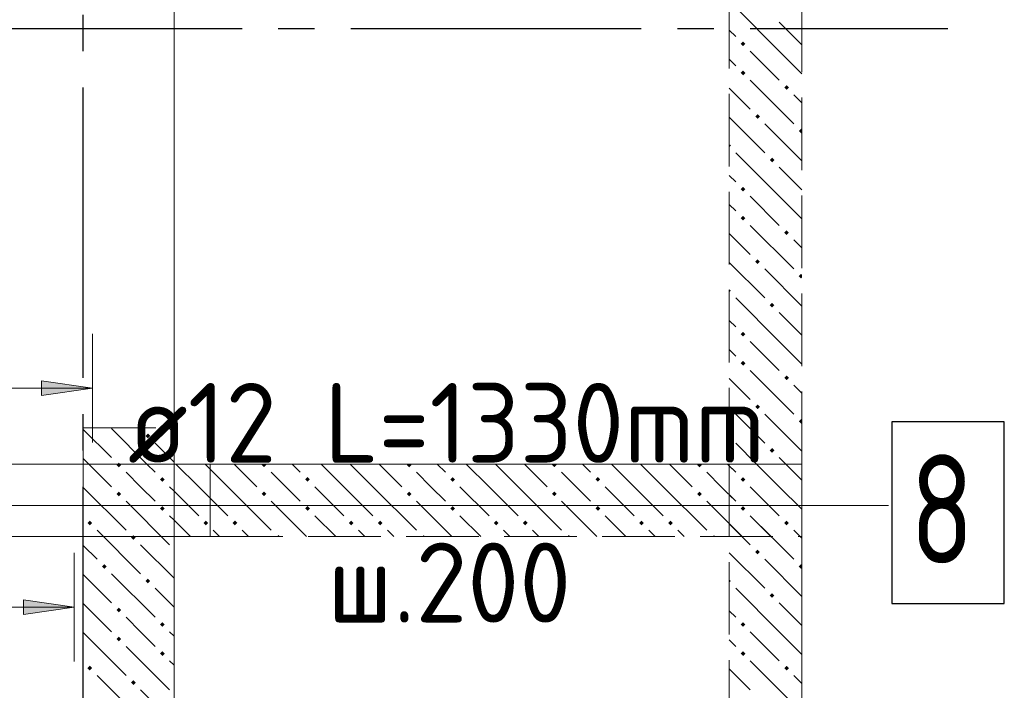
# Model space of a CAD drawing. Header units: millimetres. Extents: x 0 to 59400, y 0 to 42000.
# Tile 16 of 34: x 24887 to 27601, y 31058 to 32906. Entities that reach past the tile are written whole.
import ezdxf

# ---------------------------------------------------------------- set-up
doc = ezdxf.new("R2010")
doc.units = ezdxf.units.MM
doc.linetypes.add('______2', pattern=[270, 200, -70])
doc.linetypes.add('______5', pattern=[1100, 800, -100, 100, -100])
for name, color, linetype, lineweight in [('ЖБ Перекрытие верхний уровень', 7, 'Continuous', 18), ('ЖБ Перекрытие нижний уровень с отделкой', 7, 'Continuous', 13), ('Обрамление П-обр. равн.', 7, 'Continuous', 25), ('Позиционная метка номер позиции', 7, 'Continuous', 13)]:
    doc.layers.add(name, color=color, linetype=linetype, lineweight=lineweight)
doc.layers.add('ЖБ Стена верхний уровень', color=7, linetype='______2', lineweight=13, true_color=0x656565)
doc.layers.add('Оси', color=7, linetype='______5', lineweight=13, true_color=0x656565)
doc.styles.add('ISOCPEUR', font='txt')

msp = doc.modelspace()

# ---------------------------------------------------------------- hatches: boundary and pattern name
at = {"layer": 'ЖБ Стена верхний уровень', "linetype": 'Continuous', "lineweight": 18, "transparency": 33554687}
for points in [[(26874.1, 32839.6), (26880.6, 32846.1), (26887.1, 32839.6), (26880.6, 32833.1)], [(26874.1, 32759.6), (26880.6, 32766.1), (26887.1, 32759.6), (26880.6, 32753.1)], [(26994.1, 32719.6), (27000.6, 32726.1), (27007.1, 32719.6), (27000.6, 32713.1)], [(26914.1, 32639.6), (26920.6, 32646.1), (26927.1, 32639.6), (26920.6, 32633.1)], [(27034.1, 32599.6), (27040.6, 32606.1), (27042.7, 32603.9), (27042.7, 32595.2), (27040.6, 32593.1)], [(26842.7, 32563.9), (26847.1, 32559.6), (26842.7, 32555.2)], [(26954.1, 32519.6), (26960.6, 32526.1), (26967.1, 32519.6), (26960.6, 32513.1)], [(26874.1, 32439.6), (26880.6, 32446.1), (26887.1, 32439.6), (26880.6, 32433.1)], [(26874.1, 32359.6), (26880.6, 32366.1), (26887.1, 32359.6), (26880.6, 32353.1)], [(26994.1, 32319.6), (27000.6, 32326.1), (27007.1, 32319.6), (27000.6, 32313.1)], [(26914.1, 32239.6), (26920.6, 32246.1), (26927.1, 32239.6), (26920.6, 32233.1)], [(27034.1, 32199.6), (27040.6, 32206.1), (27042.7, 32203.9), (27042.7, 32195.2), (27040.6, 32193.1)], [(26842.7, 32163.9), (26847.1, 32159.6), (26842.7, 32155.2)], [(26954.1, 32119.6), (26960.6, 32126.1), (26967.1, 32119.6), (26960.6, 32113.1)], [(26874.1, 32039.6), (26880.6, 32046.1), (26887.1, 32039.6), (26880.6, 32033.1)], [(26874.1, 31959.6), (26880.6, 31966.1), (26887.1, 31959.6), (26880.6, 31953.1)], [(26994.1, 31919.6), (27000.6, 31926.1), (27007.1, 31919.6), (27000.6, 31913.1)], [(26914.1, 31839.6), (26920.6, 31846.1), (26927.1, 31839.6), (26920.6, 31833.1)], [(27034.1, 31799.6), (27040.6, 31806.1), (27042.7, 31803.9), (27042.7, 31795.2), (27040.6, 31793.1)], [(25234.1, 31759.6), (25240.6, 31766.1), (25247.1, 31759.6), (25240.6, 31753.1)], [(26842.7, 31763.9), (26847.1, 31759.6), (26842.7, 31755.2)], [(26954.1, 31719.6), (26960.6, 31726.1), (26967.1, 31719.6), (26960.6, 31713.1)], [(25154.1, 31679.6), (25156.5, 31682), (25164.6, 31682), (25167.1, 31679.6), (25160.6, 31673.1)], [(25154.1, 31679.6), (25156.5, 31682), (25164.6, 31682), (25167.1, 31679.6), (25160.6, 31673.1)], [(25156.5, 31682), (25160.6, 31686.1), (25164.6, 31682)], [(25554.1, 31679.6), (25556.5, 31682), (25564.6, 31682), (25567.1, 31679.6), (25560.6, 31673.1)], [(25954.1, 31679.6), (25956.5, 31682), (25964.6, 31682), (25967.1, 31679.6), (25960.6, 31673.1)], [(26354.1, 31679.6), (26356.5, 31682), (26364.6, 31682), (26367.1, 31679.6), (26360.6, 31673.1)], [(26754.1, 31679.6), (26756.5, 31682), (26764.6, 31682), (26767.1, 31679.6), (26760.6, 31673.1)], [(25274.1, 31639.6), (25280.6, 31646.1), (25287.1, 31639.6), (25280.6, 31633.1)], [(25274.1, 31639.6), (25280.6, 31646.1), (25287.1, 31639.6), (25280.6, 31633.1)], [(25674.1, 31639.6), (25680.6, 31646.1), (25687.1, 31639.6), (25680.6, 31633.1)], [(26074.1, 31639.6), (26080.6, 31646.1), (26087.1, 31639.6), (26080.6, 31633.1)], [(26474.1, 31639.6), (26480.6, 31646.1), (26487.1, 31639.6), (26480.6, 31633.1)], [(26874.1, 31639.6), (26880.6, 31646.1), (26887.1, 31639.6), (26880.6, 31633.1)], [(26874.1, 31639.6), (26880.6, 31646.1), (26887.1, 31639.6), (26880.6, 31633.1)], [(25154.1, 31599.6), (25160.6, 31606.1), (25167.1, 31599.6), (25160.6, 31593.1)], [(25154.1, 31599.6), (25160.6, 31606.1), (25167.1, 31599.6), (25160.6, 31593.1)], [(25554.1, 31599.6), (25560.6, 31606.1), (25567.1, 31599.6), (25560.6, 31593.1)], [(25954.1, 31599.6), (25960.6, 31606.1), (25967.1, 31599.6), (25960.6, 31593.1)], [(26354.1, 31599.6), (26360.6, 31606.1), (26367.1, 31599.6), (26360.6, 31593.1)], [(26754.1, 31599.6), (26760.6, 31606.1), (26767.1, 31599.6), (26760.6, 31593.1)], [(25274.1, 31559.6), (25280.6, 31566.1), (25287.1, 31559.6), (25280.6, 31553.1)], [(25274.1, 31559.6), (25280.6, 31566.1), (25287.1, 31559.6), (25280.6, 31553.1)], [(25674.1, 31559.6), (25680.6, 31566.1), (25687.1, 31559.6), (25680.6, 31553.1)], [(26074.1, 31559.6), (26080.6, 31566.1), (26087.1, 31559.6), (26080.6, 31553.1)], [(26474.1, 31559.6), (26480.6, 31566.1), (26487.1, 31559.6), (26480.6, 31553.1)], [(26874.1, 31559.6), (26880.6, 31566.1), (26887.1, 31559.6), (26880.6, 31553.1)], [(26874.1, 31559.6), (26880.6, 31566.1), (26887.1, 31559.6), (26880.6, 31553.1)], [(25074.1, 31519.6), (25080.6, 31526.1), (25087.1, 31519.6), (25080.6, 31513.1)], [(25074.1, 31519.6), (25080.6, 31526.1), (25087.1, 31519.6), (25080.6, 31513.1)], [(25394.1, 31519.6), (25400.6, 31526.1), (25407.1, 31519.6), (25400.6, 31513.1)], [(25474.1, 31519.6), (25480.6, 31526.1), (25487.1, 31519.6), (25480.6, 31513.1)], [(25794.1, 31519.6), (25800.6, 31526.1), (25807.1, 31519.6), (25800.6, 31513.1)], [(25874.1, 31519.6), (25880.6, 31526.1), (25887.1, 31519.6), (25880.6, 31513.1)], [(26194.1, 31519.6), (26200.6, 31526.1), (26207.1, 31519.6), (26200.6, 31513.1)], [(26274.1, 31519.6), (26280.6, 31526.1), (26287.1, 31519.6), (26280.6, 31513.1)], [(26594.1, 31519.6), (26600.6, 31526.1), (26607.1, 31519.6), (26600.6, 31513.1)], [(26674.1, 31519.6), (26680.6, 31526.1), (26687.1, 31519.6), (26680.6, 31513.1)], [(26994.1, 31519.6), (27000.6, 31526.1), (27007.1, 31519.6), (27000.6, 31513.1)], [(26994.1, 31519.6), (27000.6, 31526.1), (27007.1, 31519.6), (27000.6, 31513.1)], [(25194.1, 31479.6), (25200.6, 31486.1), (25207.1, 31479.6), (25200.6, 31473.1)], [(25194.1, 31479.6), (25200.6, 31486.1), (25207.1, 31479.6), (25200.6, 31473.1)], [(25596.5, 31482), (25600.6, 31486.1), (25604.6, 31482)], [(25996.5, 31482), (26000.6, 31486.1), (26004.6, 31482)], [(26396.5, 31482), (26400.6, 31486.1), (26404.6, 31482)], [(26796.5, 31482), (26800.6, 31486.1), (26804.6, 31482)], [(26914.1, 31439.6), (26920.6, 31446.1), (26927.1, 31439.6), (26920.6, 31433.1)], [(25114.1, 31399.6), (25120.6, 31406.1), (25127.1, 31399.6), (25120.6, 31393.1)], [(25114.1, 31399.6), (25120.6, 31406.1), (25127.1, 31399.6), (25120.6, 31393.1)], [(27034.1, 31399.6), (27040.6, 31406.1), (27042.7, 31403.9), (27042.7, 31395.2), (27040.6, 31393.1)], [(25234.1, 31359.6), (25240.6, 31366.1), (25247.1, 31359.6), (25240.6, 31353.1)], [(25234.1, 31359.6), (25240.6, 31366.1), (25247.1, 31359.6), (25240.6, 31353.1)], [(26842.7, 31363.9), (26847.1, 31359.6), (26842.7, 31355.2)], [(26954.1, 31319.6), (26960.6, 31326.1), (26967.1, 31319.6), (26960.6, 31313.1)], [(25154.1, 31279.6), (25160.6, 31286.1), (25167.1, 31279.6), (25160.6, 31273.1)], [(25154.1, 31279.6), (25160.6, 31286.1), (25167.1, 31279.6), (25160.6, 31273.1)], [(25274.1, 31239.6), (25280.6, 31246.1), (25287.1, 31239.6), (25280.6, 31233.1)], [(25274.1, 31239.6), (25280.6, 31246.1), (25287.1, 31239.6), (25280.6, 31233.1)], [(26874.1, 31239.6), (26880.6, 31246.1), (26887.1, 31239.6), (26880.6, 31233.1)], [(25154.1, 31199.6), (25160.6, 31206.1), (25167.1, 31199.6), (25160.6, 31193.1)], [(25154.1, 31199.6), (25160.6, 31206.1), (25167.1, 31199.6), (25160.6, 31193.1)], [(25274.1, 31159.6), (25280.6, 31166.1), (25287.1, 31159.6), (25280.6, 31153.1)], [(25274.1, 31159.6), (25280.6, 31166.1), (25287.1, 31159.6), (25280.6, 31153.1)], [(26874.1, 31159.6), (26880.6, 31166.1), (26887.1, 31159.6), (26880.6, 31153.1)], [(25074.1, 31119.6), (25080.6, 31126.1), (25087.1, 31119.6), (25080.6, 31113.1)], [(25074.1, 31119.6), (25080.6, 31126.1), (25087.1, 31119.6), (25080.6, 31113.1)], [(26994.1, 31119.6), (27000.6, 31126.1), (27007.1, 31119.6), (27000.6, 31113.1)], [(25194.1, 31079.6), (25200.6, 31086.1), (25207.1, 31079.6), (25200.6, 31073.1)], [(25194.1, 31079.6), (25200.6, 31086.1), (25207.1, 31079.6), (25200.6, 31073.1)]]:
    msp.add_hatch(color=7, dxfattribs=at).paths.add_polyline_path(points, flags=16)
at = {"layer": 'Обрамление П-обр. равн.', "linetype": 'Continuous', "lineweight": 13, "transparency": 33554687}
msp.add_hatch(color=7, dxfattribs=at).paths.add_polyline_path([(24947.7, 31871), (25087.7, 31891), (24947.7, 31911)])
msp.add_hatch(color=7, dxfattribs=at).paths.add_polyline_path([(24897.7, 31307.5), (25037.7, 31287.5), (24897.7, 31267.5)], flags=16)

# ---------------------------------------------------------------- linework, layer by layer
at = {"layer": 'ЖБ Перекрытие верхний уровень', "color": 7, "linetype": 'Continuous', "lineweight": 18, "transparency": 33554687}
for p, q in [((25312.7, 31482), (25312.7, 38032)), ((24062.7, 31482), (25312.7, 31482))]:
    msp.add_line(p, q, dxfattribs=at)
at = {"layer": 'ЖБ Перекрытие нижний уровень с отделкой', "color": 7, "linetype": 'Continuous', "lineweight": 13, "transparency": 33554687}
for p, q in [((25312.7, 31682), (23812.7, 31682)), ((25062.7, 31682), (25062.7, 29032)), ((25312.7, 28782), (25312.7, 31682)), ((26842.7, 31682), (25312.7, 31682)), ((27042.7, 29032), (27042.7, 31682))]:
    msp.add_line(p, q, dxfattribs=at)
at = {"layer": 'ЖБ Стена верхний уровень', "color": 251, "linetype": '______2', "lineweight": 13, "true_color": 0x656565, "transparency": 33554687}
for p, q in [((27042.7, 31682), (27042.7, 38032)), ((26842.7, 37832), (26842.7, 31682)), ((25062.7, 31782), (25312.7, 31782)), ((25062.7, 31782), (25062.7, 31682)), ((25312.7, 31682), (25312.7, 31782)), ((25062.7, 31682), (25062.7, 29032)), ((25312.7, 31682), (25062.7, 31682)), ((25062.7, 31682), (25062.7, 29032)), ((25412.7, 31682), (25312.7, 31682)), ((25312.7, 31482), (25312.7, 31682)), ((25412.7, 31482), (25412.7, 31682)), ((26842.7, 31682), (25412.7, 31682)), ((26842.7, 31682), (26842.7, 29032)), ((27042.7, 31682), (26842.7, 31682)), ((27042.7, 29032), (27042.7, 31682)), ((27042.7, 31482), (27042.7, 31682)), ((25312.7, 31482), (25412.7, 31482)), ((25312.7, 29032), (25312.7, 31482)), ((25312.7, 28782), (25312.7, 31482)), ((25412.7, 31482), (27042.7, 31482))]:
    msp.add_line(p, q, dxfattribs=at)
at = {"layer": 'ЖБ Стена верхний уровень', "color": 9, "linetype": 'Continuous', "lineweight": 18, "true_color": 0xc7c7c7, "transparency": 33554687}
for p, q in [((26980.6, 32819.6), (26860.6, 32939.6)), ((26980.6, 32899.6), (27042.7, 32837.4)), ((26842.7, 32877.4), (26860.6, 32859.6)), ((26900.6, 32819.6), (26980.6, 32739.6)), ((26980.6, 32819.6), (27042.7, 32757.4)), ((26860.6, 32779.6), (26842.7, 32797.4)), ((26900.6, 32739.6), (27020.6, 32619.6)), ((26842.7, 32717.4), (26900.6, 32659.6)), ((27042.7, 32677.4), (27020.6, 32699.6)), ((26842.7, 32637.4), (26940.6, 32539.6)), ((27042.7, 32517.4), (26940.6, 32619.6)), ((26980.6, 32419.6), (26860.6, 32539.6)), ((26842.7, 32477.4), (26860.6, 32459.6)), ((26980.6, 32499.6), (27042.7, 32437.4)), ((26860.6, 32379.6), (26842.7, 32397.4)), ((26900.6, 32419.6), (26980.6, 32339.6)), ((26980.6, 32419.6), (27042.7, 32357.4)), ((26842.7, 32317.4), (26900.6, 32259.6)), ((26900.6, 32339.6), (27020.6, 32219.6)), ((27042.7, 32277.4), (27020.6, 32299.6)), ((26842.7, 32237.4), (26940.6, 32139.6)), ((27042.7, 32117.4), (26940.6, 32219.6)), ((26980.6, 32019.6), (26860.6, 32139.6)), ((26980.6, 32099.6), (27042.7, 32037.4)), ((26842.7, 32077.4), (26860.6, 32059.6)), ((26900.6, 32019.6), (26980.6, 31939.6)), ((26980.6, 32019.6), (27042.7, 31957.4)), ((26860.6, 31979.6), (26842.7, 31997.4)), ((26900.6, 31939.6), (27020.6, 31819.6)), ((26842.7, 31917.4), (26900.6, 31859.6)), ((27042.7, 31877.4), (27020.6, 31899.6)), ((26842.7, 31837.4), (26940.6, 31739.6)), ((27042.7, 31717.4), (26940.6, 31819.6)), ((25140.6, 31779.6), (25238.1, 31682)), ((25218.1, 31782), (25220.6, 31779.6)), ((25298.1, 31782), (25312.7, 31767.4)), ((25312.7, 31687.4), (25260.6, 31739.6)), ((26918.1, 31682), (26860.6, 31739.6)), ((26980.6, 31699.6), (26998.1, 31682)), ((25078.1, 31682), (25140.6, 31619.6)), ((25078.1, 31682), (25140.6, 31619.6)), ((25238.1, 31682), (25260.6, 31659.6)), ((25238.1, 31682), (25260.6, 31659.6)), ((25380.6, 31619.6), (25318.1, 31682)), ((25398.1, 31682), (25460.6, 31619.6)), ((25478.1, 31682), (25540.6, 31619.6)), ((25638.1, 31682), (25660.6, 31659.6)), ((25780.6, 31619.6), (25718.1, 31682)), ((25798.1, 31682), (25860.6, 31619.6)), ((25878.1, 31682), (25940.6, 31619.6)), ((26038.1, 31682), (26060.6, 31659.6)), ((26180.6, 31619.6), (26118.1, 31682)), ((26198.1, 31682), (26260.6, 31619.6)), ((26278.1, 31682), (26340.6, 31619.6)), ((26438.1, 31682), (26460.6, 31659.6)), ((26580.6, 31619.6), (26518.1, 31682)), ((26598.1, 31682), (26660.6, 31619.6)), ((26678.1, 31682), (26740.6, 31619.6)), ((26838.1, 31682), (26860.6, 31659.6)), ((26842.7, 31677.4), (26860.6, 31659.6)), ((26980.6, 31619.6), (26918.1, 31682)), ((26980.6, 31619.6), (26918.1, 31682)), ((26998.1, 31682), (27042.7, 31637.4)), ((26998.1, 31682), (27042.7, 31637.4)), ((25220.6, 31619.6), (25180.6, 31659.6)), ((25220.6, 31619.6), (25180.6, 31659.6)), ((25620.6, 31619.6), (25580.6, 31659.6)), ((26020.6, 31619.6), (25980.6, 31659.6)), ((26420.6, 31619.6), (26380.6, 31659.6)), ((26820.6, 31619.6), (26780.6, 31659.6)), ((25062.7, 31617.4), (25180.6, 31499.6)), ((25062.7, 31617.4), (25180.6, 31499.6)), ((25260.6, 31579.6), (25220.6, 31619.6)), ((25260.6, 31579.6), (25220.6, 31619.6)), ((25300.6, 31619.6), (25312.7, 31607.4)), ((25300.6, 31619.6), (25312.7, 31607.4)), ((25380.6, 31619.6), (25460.6, 31539.6)), ((25460.6, 31619.6), (25580.6, 31499.6)), ((25660.6, 31579.6), (25620.6, 31619.6)), ((25700.6, 31619.6), (25780.6, 31539.6)), ((25780.6, 31619.6), (25860.6, 31539.6)), ((25860.6, 31619.6), (25980.6, 31499.6)), ((26060.6, 31579.6), (26020.6, 31619.6)), ((26100.6, 31619.6), (26180.6, 31539.6)), ((26180.6, 31619.6), (26260.6, 31539.6)), ((26260.6, 31619.6), (26380.6, 31499.6)), ((26460.6, 31579.6), (26420.6, 31619.6)), ((26500.6, 31619.6), (26580.6, 31539.6)), ((26580.6, 31619.6), (26660.6, 31539.6)), ((26660.6, 31619.6), (26780.6, 31499.6)), ((26860.6, 31579.6), (26820.6, 31619.6)), ((26900.6, 31619.6), (26980.6, 31539.6)), ((26900.6, 31619.6), (26980.6, 31539.6)), ((26980.6, 31619.6), (27042.7, 31557.4)), ((26980.6, 31619.6), (27042.7, 31557.4)), ((25312.7, 31607.4), (25380.6, 31539.6)), ((26860.6, 31579.6), (26842.7, 31597.4)), ((25180.6, 31579.6), (25300.6, 31459.6)), ((25180.6, 31579.6), (25300.6, 31459.6)), ((25580.6, 31579.6), (25678.1, 31482)), ((25980.6, 31579.6), (26078.1, 31482)), ((26380.6, 31579.6), (26478.1, 31482)), ((26780.6, 31579.6), (26878.1, 31482)), ((25300.6, 31539.6), (25312.7, 31527.4)), ((25300.6, 31539.6), (25312.7, 31527.4)), ((25312.7, 31527.4), (25358.1, 31482)), ((25700.6, 31539.6), (25758.1, 31482)), ((26100.6, 31539.6), (26158.1, 31482)), ((26500.6, 31539.6), (26558.1, 31482)), ((26900.6, 31539.6), (27020.6, 31419.6)), ((26900.6, 31539.6), (26958.1, 31482)), ((25100.6, 31499.6), (25220.6, 31379.6)), ((25100.6, 31499.6), (25220.6, 31379.6)), ((25438.1, 31482), (25420.6, 31499.6)), ((25500.6, 31499.6), (25518.1, 31482)), ((25838.1, 31482), (25820.6, 31499.6)), ((25900.6, 31499.6), (25918.1, 31482)), ((26238.1, 31482), (26220.6, 31499.6)), ((26300.6, 31499.6), (26318.1, 31482)), ((26638.1, 31482), (26620.6, 31499.6)), ((26700.6, 31499.6), (26718.1, 31482)), ((26842.7, 31517.4), (26900.6, 31459.6)), ((27042.7, 31477.4), (27020.6, 31499.6)), ((27038.1, 31482), (27020.6, 31499.6)), ((25100.6, 31419.6), (25062.7, 31457.4)), ((25100.6, 31419.6), (25062.7, 31457.4)), ((25220.6, 31459.6), (25312.7, 31367.4)), ((25220.6, 31459.6), (25312.7, 31367.4)), ((26842.7, 31437.4), (26940.6, 31339.6)), ((27042.7, 31317.4), (26940.6, 31419.6)), ((25062.7, 31377.4), (25140.6, 31299.6)), ((25062.7, 31377.4), (25140.6, 31299.6)), ((25140.6, 31379.6), (25260.6, 31259.6)), ((25140.6, 31379.6), (25260.6, 31259.6)), ((25312.7, 31287.4), (25260.6, 31339.6)), ((25312.7, 31287.4), (25260.6, 31339.6)), ((26980.6, 31219.6), (26860.6, 31339.6)), ((25062.7, 31297.4), (25140.6, 31219.6)), ((25062.7, 31297.4), (25140.6, 31219.6)), ((26980.6, 31299.6), (27042.7, 31237.4)), ((25220.6, 31219.6), (25180.6, 31259.6)), ((25220.6, 31219.6), (25180.6, 31259.6)), ((26842.7, 31277.4), (26860.6, 31259.6)), ((25062.7, 31217.4), (25180.6, 31099.6)), ((25062.7, 31217.4), (25180.6, 31099.6)), ((25260.6, 31179.6), (25220.6, 31219.6)), ((25260.6, 31179.6), (25220.6, 31219.6)), ((25300.6, 31219.6), (25312.7, 31207.4)), ((25300.6, 31219.6), (25312.7, 31207.4)), ((26900.6, 31219.6), (26980.6, 31139.6)), ((26980.6, 31219.6), (27042.7, 31157.4)), ((25180.6, 31179.6), (25300.6, 31059.6)), ((25180.6, 31179.6), (25300.6, 31059.6)), ((26860.6, 31179.6), (26842.7, 31197.4)), ((25300.6, 31139.6), (25312.7, 31127.4)), ((25300.6, 31139.6), (25312.7, 31127.4)), ((26900.6, 31139.6), (27020.6, 31019.6)), ((25100.6, 31099.6), (25220.6, 30979.6)), ((25100.6, 31099.6), (25220.6, 30979.6)), ((26842.7, 31117.4), (26900.6, 31059.6)), ((27042.7, 31077.4), (27020.6, 31099.6)), ((25220.6, 31059.6), (25312.7, 30967.4)), ((25220.6, 31059.6), (25312.7, 30967.4))]:
    msp.add_line(p, q, dxfattribs=at)
for points in [[(25062.7, 31777.4), (25062.7, 31777.4), (25140.6, 31699.6)], [(25062.7, 31697.4), (25062.7, 31697.4), (25078.1, 31682)]]:
    msp.add_lwpolyline(points, dxfattribs=at)
at = {"layer": 'Обрамление П-обр. равн.', "color": 251, "linetype": 'Continuous', "lineweight": 13, "true_color": 0x494949, "transparency": 33554687}
for p, q in [((25087.7, 31741), (25087.7, 32041)), ((25087.7, 31891), (24947.7, 31911)), ((24947.7, 31911), (24947.7, 31871)), ((24947.7, 31891), (24937.7, 31891)), ((24947.7, 31871), (25087.7, 31891)), ((25087.7, 31891), (25087.7, 31891)), ((25087.7, 31891), (25087.7, 31891)), ((25087.7, 31891), (25087.7, 31891)), ((25037.7, 31137.5), (25037.7, 31437.5)), ((24897.7, 31287.5), (24887.7, 31287.5)), ((24897.7, 31267.5), (24897.7, 31307.5)), ((24897.7, 31307.5), (25037.7, 31287.5)), ((25037.7, 31287.5), (24897.7, 31267.5)), ((25037.7, 31287.5), (25037.7, 31287.5)), ((25037.7, 31287.5), (25037.7, 31287.5)), ((25037.7, 31287.5), (25037.7, 31287.5))]:
    msp.add_line(p, q, dxfattribs=at)
for points in [[(23731.7, 29007), (23731.7, 31051), (23167.7, 31051), (23167.7, 31501), (22877.7, 31501), (22877.7, 32391), (23597.7, 32391), (23597.7, 31891), (25087.7, 31891)], [(25037.7, 31287.5), (24257.2, 31287.5), (24257.2, 29172)]]:
    msp.add_lwpolyline(points, dxfattribs=at)
at = {"layer": 'Обрамление П-обр. равн.', "color": 7, "linetype": 'Continuous', "lineweight": 25, "transparency": 33554687}
msp.add_lwpolyline([(27290.5, 31298), (27600.5, 31298), (27600.5, 31798), (27290.5, 31798), (27290.5, 31298)], dxfattribs=at)
at = {"layer": 'Оси', "color": 8, "linetype": '______5', "lineweight": -3, "transparency": 33554687}
for p, q in [((25062.7, 16519.3), (25062.7, 38804.6)), ((3800, 32882), (27445.3, 32882))]:
    msp.add_line(p, q, dxfattribs=at)
at = {"layer": 'Позиционная метка номер позиции', "color": 7, "linetype": 'Continuous', "lineweight": 13, "transparency": 33554687}
msp.add_lwpolyline([(24257.2, 30482), (24590.5, 30815.3), (24590.5, 31568), (27281.5, 31568)], dxfattribs=at)

# ---------------------------------------------------------------- texts
at = {"layer": 'Обрамление П-обр. равн.', "color": 7, "linetype": 'Continuous', "lineweight": 13, "transparency": 33554687, "attachment_point": 7, "style": 'ISOCPEUR'}
for s, insert, char_height, width in [('\\W0.94;ø12 L=1330mm ', (25185.5, 31685.3), 220, 2104.383), ('\\W0.78;8', (27340.5, 31408), 300, 326.407), ('\\W0.95;ш.200 ', (25735.5, 31245.3), 220, 962.122)]:
    msp.add_mtext(s, dxfattribs=dict(at, insert=insert, char_height=char_height, width=width))

doc.saveas('drawing.dxf')
